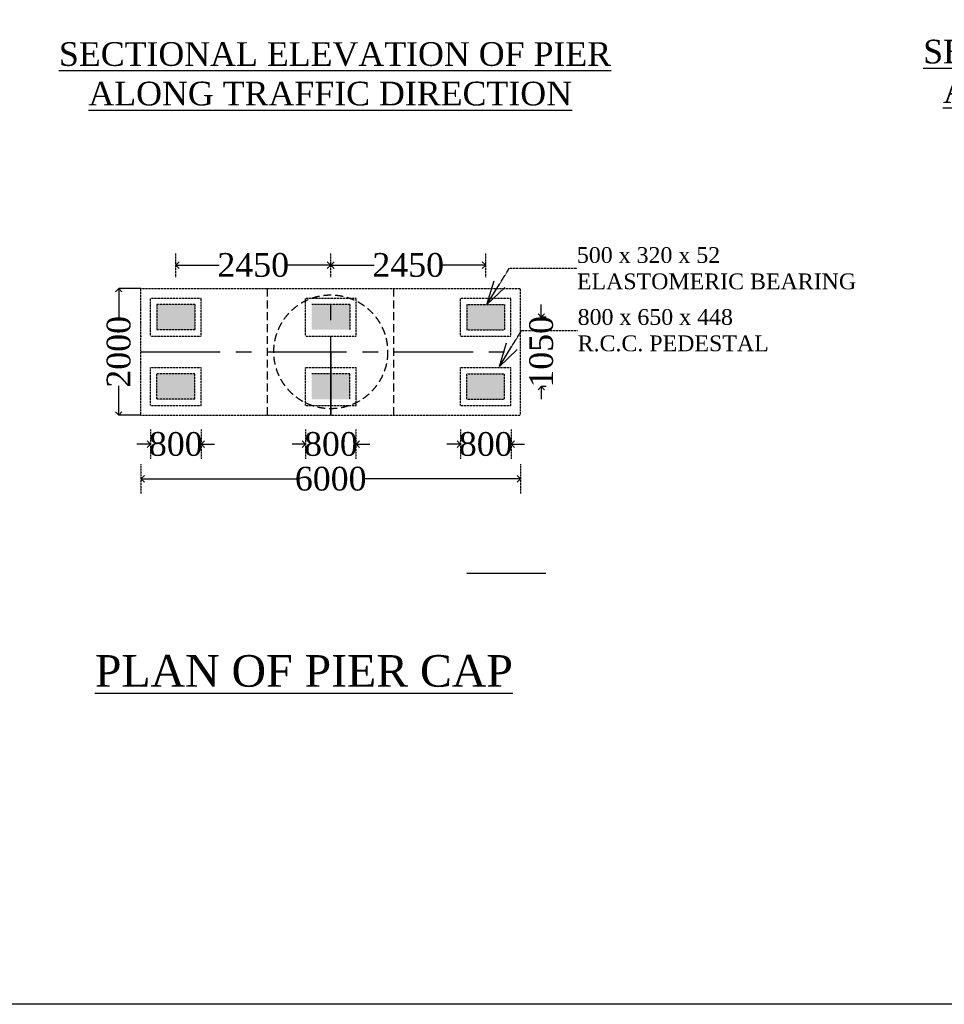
# Model space of a CAD drawing. Header units: millimetres. Extents: x -11064034 to 12176239, y -803770 to 320261.
# Tile 9 of 16: x 3161354 to 3190593, y -803770 to -772625. Entities that reach past the tile are written whole.
import ezdxf

# ---------------------------------------------------------------- set-up
doc = ezdxf.new("R2010")
doc.units = ezdxf.units.MM
doc.header["$MEASUREMENT"] = 0
doc.linetypes.add('CENTERX2', pattern=[4, 2.5, -0.5, 0.5, -0.5])
doc.linetypes.add('HIDDEN', pattern=[0.375, 0.25, -0.125])
doc.styles.get("Standard").update_dxf_attribs({"font": 'times.ttf'})
doc.styles.add('style1', font='txt.shx', dxfattribs={"height": 1})
doc.dimstyles.new('RH SCALL', dxfattribs={"dimtxt": 500, "dimasz": 200, "dimexe": 1, "dimexo": 1.5, "dimgap": 0.09, "dimtad": 0, "dimdec": 0, "dimzin": 4, "dimdsep": 46, "dimtxsty": 'Standard', "dimblk": 'OPEN90', "dimcen": 0, "dimadec": 0, "dimazin": 1, "dimtfac": 1, "dimtdec": 0, "dimtix": 1, "dimtofl": 0, "dimtmove": 0, "dimatfit": 3, "dimfxl": 0, "dimtolj": 1, "dimtzin": 0, "dimarcsym": 0})
doc.dimstyles.get("Standard").update_dxf_attribs({"dimtxt": 400, "dimasz": 215, "dimexe": 0.18, "dimexo": 0.0625, "dimgap": 0.09, "dimtad": 0, "dimtih": 1, "dimtoh": 1, "dimdec": 0, "dimzin": 4, "dimdsep": 46, "dimtxsty": 'Standard', "dimblk": 'OPEN90', "dimcen": 0, "dimadec": 0, "dimazin": 1, "dimtfac": 1, "dimtdec": 0, "dimtix": 1, "dimtofl": 0, "dimtmove": 0, "dimatfit": 3, "dimldrblk": 'OPEN30', "dimfxl": 0, "dimtolj": 1, "dimtzin": 0, "dimarcsym": 0})

# ---------------------------------------------------------------- blocks, each defined once
blk = doc.blocks.new('_Open90')
at = {"color": 0, "linetype": 'ByBlock', "lineweight": -2}
for p, q in [((0, 0), (-1, 0)), ((-0.5, 0.5), (0, 0)), ((0, 0), (-0.5, -0.5))]:
    blk.add_line(p, q, dxfattribs=at)
blk = doc.blocks.new('*D369')
at = {"color": 0, "linetype": 'Continuous', "lineweight": -2, "ltscale": 10000, "transparency": 16777216}
for p, q in [((3165189.280747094, -787148.42450244), (3165189.280747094, -787148.30700244)), ((3165404.280747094, -787148.48700244), (3170125.29384731, -787148.48700244)), ((3176974.280747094, -787148.48700244), (3172253.267646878, -787148.48700244)), ((3177189.280747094, -787148.42450244), (3177189.280747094, -787148.30700244))]:
    blk.add_line(p, q, dxfattribs=at)
at = {"layer": 'Defpoints', "color": 0, "linetype": 'Continuous', "lineweight": 30, "ltscale": 10000, "transparency": 16777216}
for p in [(3165189.280747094, -787148.48700244), (3177189.280747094, -787148.48700244), (3177189.280747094, -787148.48700244)]:
    blk.add_point(p, dxfattribs=at)
at = {"color": 0, "linetype": 'Continuous', "lineweight": -2, "ltscale": 10000, "transparency": 16777216, "xscale": 215, "yscale": 215, "zscale": 215, "rotation": 180}
blk.add_blockref('_Open90', (3165189.280747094, -787148.48700244), dxfattribs=at)
at = {"color": 0, "linetype": 'Continuous', "lineweight": -2, "ltscale": 10000, "transparency": 16777216, "xscale": 215, "yscale": 215, "zscale": 215}
blk.add_blockref('_Open90', (3177189.280747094, -787148.48700244), dxfattribs=at)
at = {"color": 0, "linetype": 'Continuous', "ltscale": 10000, "transparency": 16777216, "insert": (3171189.280747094, -787148.48700244), "char_height": 400, "attachment_point": 5}
blk.add_mtext('\\A1;{\\H1.875x;6000}', dxfattribs=at)
blk = doc.blocks.new('_Open30')
at = {"color": 0, "linetype": 'ByBlock', "lineweight": -2}
for p, q in [((-1, 0.26794919), (0, 0)), ((0, 0), (-1, -0.26794919)), ((0, 0), (-1, 0))]:
    blk.add_line(p, q, dxfattribs=at)
blk = doc.blocks.new('*D370')
at = {"color": 0, "linetype": 'Continuous', "lineweight": -2, "ltscale": 10000, "transparency": 16777216}
for p, q in [((3166289.280747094, -780387.2949267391), (3166289.280747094, -780387.177426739)), ((3166504.280747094, -780387.3574267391), (3167663.397668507, -780387.3574267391)), ((3170974.280747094, -780387.3574267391), (3169815.163825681, -780387.3574267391)), ((3171189.280747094, -780387.2949267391), (3171189.280747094, -780387.177426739))]:
    blk.add_line(p, q, dxfattribs=at)
at = {"layer": 'Defpoints', "color": 0, "linetype": 'Continuous', "lineweight": 30, "ltscale": 10000, "transparency": 16777216}
for p in [(3166289.280747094, -780387.3574267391), (3171189.280747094, -780387.3574267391), (3171189.280747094, -780387.3574267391)]:
    blk.add_point(p, dxfattribs=at)
at = {"color": 0, "linetype": 'Continuous', "lineweight": -2, "ltscale": 10000, "transparency": 16777216, "xscale": 215, "yscale": 215, "zscale": 215, "rotation": 180}
blk.add_blockref('_Open90', (3166289.280747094, -780387.3574267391), dxfattribs=at)
at = {"color": 0, "linetype": 'Continuous', "lineweight": -2, "ltscale": 10000, "transparency": 16777216, "xscale": 215, "yscale": 215, "zscale": 215}
blk.add_blockref('_Open90', (3171189.280747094, -780387.3574267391), dxfattribs=at)
at = {"color": 0, "linetype": 'Continuous', "ltscale": 10000, "transparency": 16777216, "insert": (3168739.280747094, -780387.3574267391), "char_height": 400, "attachment_point": 5}
blk.add_mtext('\\A1;{\\H1.875x;2450}', dxfattribs=at)
blk = doc.blocks.new('*D330')
at = {"color": 0, "linetype": 'Continuous', "lineweight": -2, "ltscale": 10000, "transparency": 16777216}
for p, q in [((3171189.280747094, -780386.9349267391), (3171189.280747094, -780386.8174267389)), ((3171404.280747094, -780386.997426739), (3172563.397668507, -780386.997426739)), ((3175874.280747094, -780386.997426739), (3174715.163825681, -780386.997426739)), ((3176089.280747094, -780386.934926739), (3176089.280747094, -780386.8174267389))]:
    blk.add_line(p, q, dxfattribs=at)
at = {"layer": 'Defpoints', "color": 0, "linetype": 'Continuous', "lineweight": 30, "ltscale": 10000, "transparency": 16777216}
for p in [(3171189.280747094, -780386.9974267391), (3176089.280747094, -780386.997426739), (3176089.280747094, -780386.997426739)]:
    blk.add_point(p, dxfattribs=at)
at = {"color": 0, "linetype": 'Continuous', "lineweight": -2, "ltscale": 10000, "transparency": 16777216, "xscale": 215, "yscale": 215, "zscale": 215, "rotation": 180}
blk.add_blockref('_Open90', (3171189.280747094, -780386.997426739), dxfattribs=at)
at = {"color": 0, "linetype": 'Continuous', "lineweight": -2, "ltscale": 10000, "transparency": 16777216, "xscale": 215, "yscale": 215, "zscale": 215}
blk.add_blockref('_Open90', (3176089.280747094, -780386.997426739), dxfattribs=at)
at = {"color": 0, "linetype": 'Continuous', "ltscale": 10000, "transparency": 16777216, "insert": (3173639.280747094, -780386.997426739), "char_height": 400, "attachment_point": 5}
blk.add_mtext('\\A1;{\\H1.875x;2450}', dxfattribs=at)
blk = doc.blocks.new('*D371')
at = {"color": 0, "linetype": 'Continuous', "lineweight": -2, "ltscale": 10000, "transparency": 16777216}
for p, q in [((3165274.280747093, -786051.2748362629), (3165059.280747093, -786051.2748362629)), ((3165489.280747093, -786051.2123362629), (3165489.280747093, -786051.0948362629)), ((3167089.280747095, -786051.2123362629), (3167089.280747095, -786051.0948362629)), ((3167304.280747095, -786051.2748362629), (3167519.280747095, -786051.2748362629))]:
    blk.add_line(p, q, dxfattribs=at)
at = {"layer": 'Defpoints', "color": 0, "linetype": 'Continuous', "lineweight": 30, "ltscale": 10000, "transparency": 16777216}
for p in [(3165489.280747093, -786051.2748362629), (3167089.280747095, -786051.2748362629), (3167089.280747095, -786051.2748362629)]:
    blk.add_point(p, dxfattribs=at)
at = {"color": 0, "linetype": 'Continuous', "lineweight": -2, "ltscale": 10000, "transparency": 16777216, "xscale": 215, "yscale": 215, "zscale": 215}
blk.add_blockref('_Open90', (3165489.280747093, -786051.2748362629), dxfattribs=at)
at = {"color": 0, "linetype": 'Continuous', "lineweight": -2, "ltscale": 10000, "transparency": 16777216, "xscale": 215, "yscale": 215, "zscale": 215, "rotation": 180}
blk.add_blockref('_Open90', (3167089.280747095, -786051.2748362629), dxfattribs=at)
at = {"color": 0, "linetype": 'Continuous', "ltscale": 10000, "transparency": 16777216, "insert": (3166289.280747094, -786051.2748362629), "char_height": 400, "attachment_point": 5}
blk.add_mtext('\\A1;{\\H1.875x;800}', dxfattribs=at)
blk = doc.blocks.new('*D331')
at = {"color": 0, "linetype": 'Continuous', "lineweight": -2, "ltscale": 10000, "transparency": 16777216}
for p, q in [((3170180.655016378, -786051.2748362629), (3169965.655016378, -786051.2748362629)), ((3170395.655016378, -786051.2123362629), (3170395.655016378, -786051.0948362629)), ((3171995.65501638, -786051.2123362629), (3171995.65501638, -786051.0948362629)), ((3172210.65501638, -786051.2748362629), (3172425.65501638, -786051.2748362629))]:
    blk.add_line(p, q, dxfattribs=at)
at = {"layer": 'Defpoints', "color": 0, "linetype": 'Continuous', "lineweight": 30, "ltscale": 10000, "transparency": 16777216}
for p in [(3170395.655016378, -786051.2748362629), (3171995.65501638, -786051.2748362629), (3171995.65501638, -786051.2748362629)]:
    blk.add_point(p, dxfattribs=at)
at = {"color": 0, "linetype": 'Continuous', "lineweight": -2, "ltscale": 10000, "transparency": 16777216, "xscale": 215, "yscale": 215, "zscale": 215}
blk.add_blockref('_Open90', (3170395.655016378, -786051.2748362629), dxfattribs=at)
at = {"color": 0, "linetype": 'Continuous', "lineweight": -2, "ltscale": 10000, "transparency": 16777216, "xscale": 215, "yscale": 215, "zscale": 215, "rotation": 180}
blk.add_blockref('_Open90', (3171995.65501638, -786051.2748362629), dxfattribs=at)
at = {"color": 0, "linetype": 'Continuous', "ltscale": 10000, "transparency": 16777216, "insert": (3171195.655016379, -786051.2748362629), "char_height": 400, "attachment_point": 5}
blk.add_mtext('\\A1;{\\H1.875x;800}', dxfattribs=at)
blk = doc.blocks.new('*D332')
at = {"color": 0, "linetype": 'Continuous', "lineweight": -2, "ltscale": 10000, "transparency": 16777216}
for p, q in [((3175076.078826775, -786051.2748362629), (3174861.078826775, -786051.2748362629)), ((3175291.078826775, -786051.2123362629), (3175291.078826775, -786051.0948362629)), ((3176891.078826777, -786051.2123362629), (3176891.078826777, -786051.0948362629)), ((3177106.078826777, -786051.2748362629), (3177321.078826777, -786051.2748362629))]:
    blk.add_line(p, q, dxfattribs=at)
at = {"layer": 'Defpoints', "color": 0, "linetype": 'Continuous', "lineweight": 30, "ltscale": 10000, "transparency": 16777216}
for p in [(3175291.078826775, -786051.2748362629), (3176891.078826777, -786051.2748362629), (3176891.078826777, -786051.2748362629)]:
    blk.add_point(p, dxfattribs=at)
at = {"color": 0, "linetype": 'Continuous', "lineweight": -2, "ltscale": 10000, "transparency": 16777216, "xscale": 215, "yscale": 215, "zscale": 215}
blk.add_blockref('_Open90', (3175291.078826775, -786051.2748362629), dxfattribs=at)
at = {"color": 0, "linetype": 'Continuous', "lineweight": -2, "ltscale": 10000, "transparency": 16777216, "xscale": 215, "yscale": 215, "zscale": 215, "rotation": 180}
blk.add_blockref('_Open90', (3176891.078826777, -786051.2748362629), dxfattribs=at)
at = {"color": 0, "linetype": 'Continuous', "ltscale": 10000, "transparency": 16777216, "insert": (3176091.078826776, -786051.2748362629), "char_height": 400, "attachment_point": 5}
blk.add_mtext('\\A1;{\\H1.875x;800}', dxfattribs=at)
blk = doc.blocks.new('*D341')
at = {"color": 0, "linetype": 'Continuous', "lineweight": -2, "ltscale": 10000, "transparency": 16777216}
for p, q in [((3177848.242440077, -781830.9526365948), (3177848.242440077, -781630.9526365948)), ((3178006.461898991, -782030.9526365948), (3177847.242440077, -782030.9526365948)), ((3178006.281898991, -784230.9526365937), (3177847.242440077, -784230.9526365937)), ((3177848.242440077, -784430.9526365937), (3177848.242440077, -784630.9526365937))]:
    blk.add_line(p, q, dxfattribs=at)
at = {"layer": 'Defpoints', "color": 0, "linetype": 'Continuous', "lineweight": 30, "ltscale": 10000, "transparency": 16777216}
for p in [(3178007.961898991, -782030.9526365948), (3177848.242440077, -784230.9526365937), (3178007.781898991, -784230.9526365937)]:
    blk.add_point(p, dxfattribs=at)
at = {"color": 0, "linetype": 'Continuous', "lineweight": -2, "ltscale": 10000, "transparency": 16777216, "xscale": 200, "yscale": 200, "zscale": 200}
for p, rotation in [((3177848.242440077, -782030.9526365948), 270), ((3177848.242440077, -784230.9526365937), 90)]:
    blk.add_blockref('_Open90', p, dxfattribs=dict(at, rotation=rotation))
at = {"color": 0, "linetype": 'Continuous', "ltscale": 10000, "transparency": 16777216, "insert": (3177848.242440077, -783130.9526365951), "char_height": 500, "attachment_point": 5, "rotation": 90}
blk.add_mtext('\\A1;{\\H1.5x;1050}', dxfattribs=at)
blk = doc.blocks.new('*D410')
at = {"color": 0, "linetype": 'Continuous', "lineweight": -2, "ltscale": 10000, "transparency": 16777216}
for p, q in [((3165187.780747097, -781130.9526365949), (3164484.67108748, -781130.9526365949)), ((3164485.67108748, -781330.9526365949), (3164485.67108748, -782055.069558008)), ((3164485.67108748, -784930.9526365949), (3164485.67108748, -784206.8357151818)), ((3165187.780747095, -785130.9526365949), (3164484.67108748, -785130.9526365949))]:
    blk.add_line(p, q, dxfattribs=at)
at = {"layer": 'Defpoints', "color": 0, "linetype": 'Continuous', "lineweight": 30, "ltscale": 10000, "transparency": 16777216}
for p in [(3165189.280747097, -781130.9526365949, -872.242292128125), (3164485.67108748, -785130.9526365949), (3165189.280747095, -785130.9526365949, -872.242292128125)]:
    blk.add_point(p, dxfattribs=at)
at = {"color": 0, "linetype": 'Continuous', "lineweight": -2, "ltscale": 10000, "transparency": 16777216, "xscale": 200, "yscale": 200, "zscale": 200}
for p, rotation in [((3164485.67108748, -781130.9526365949), 90), ((3164485.67108748, -785130.9526365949), 270)]:
    blk.add_blockref('_Open90', p, dxfattribs=dict(at, rotation=rotation))
at = {"color": 0, "linetype": 'Continuous', "ltscale": 10000, "transparency": 16777216, "insert": (3164485.671087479, -783130.9526365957), "char_height": 500, "attachment_point": 5, "rotation": 90}
blk.add_mtext('\\A1;{\\H1.5x;2000}', dxfattribs=at)

msp = doc.modelspace()

# ---------------------------------------------------------------- hatches: boundary and pattern name
at = {"linetype": 'HIDDEN'}
for points in [[(3165689.280747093, -782430.9526365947), (3166889.280747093, -782430.9526365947), (3166889.280747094, -781630.9526365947), (3165689.280747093, -781630.9526365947)], [(3171789.280747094, -781630.9526365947), (3170589.280747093, -781630.9526365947), (3170589.280747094, -782430.9526365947), (3171789.280747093, -782430.9526365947)], [(3176689.280747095, -781630.9526365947), (3175489.280747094, -781630.9526365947), (3175489.280747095, -782430.9526365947), (3176689.280747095, -782430.9526365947)], [(3165689.280747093, -784630.9526365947), (3166889.280747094, -784630.9526365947), (3166889.280747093, -783830.9526365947), (3165689.280747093, -783830.9526365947)], [(3170589.280747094, -784630.9526365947), (3171789.280747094, -784630.9526365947), (3171789.280747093, -783830.9526365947), (3170589.280747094, -783830.9526365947)], [(3176689.280747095, -783830.9526365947), (3175489.280747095, -783830.9526365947), (3175489.280747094, -784630.9526365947), (3176689.280747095, -784630.9526365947)]]:
    msp.add_hatch(color=0, dxfattribs=at).paths.add_polyline_path(points)

# ---------------------------------------------------------------- linework, layer by layer
at = {"color": 0, "linetype": 'HIDDEN'}
for p, q in [((3166289.280747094, -780772.165795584, -872.242292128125), (3166289.280747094, -780002.5490578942, -872.242292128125)), ((3171189.280747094, -780772.165795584, -872.242292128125), (3171189.280747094, -780002.5490578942, -872.242292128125)), ((3176089.280747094, -780772.165795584, -872.242292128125), (3176089.280747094, -780002.5490578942, -872.242292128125)), ((3165189.280747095, -781130.9526365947, -872.242292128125), (3177189.280747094, -781130.9526365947, -872.242292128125)), ((3165189.280747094, -785130.9526365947, -872.242292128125), (3165189.280747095, -781130.9526365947, -872.242292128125)), ((3177189.280747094, -785130.9526365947, -872.242292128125), (3177189.280747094, -781130.9526365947, -872.242292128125)), ((3165489.280747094, -781430.9526365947, -872.242292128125), (3167089.280747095, -781430.9526365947, -872.242292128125)), ((3165489.280747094, -782630.9526365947, -872.242292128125), (3165489.280747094, -781430.9526365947, -872.242292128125)), ((3165689.280747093, -781630.9526365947, -872.242292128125), (3165689.280747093, -782430.9526365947, -872.242292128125)), ((3166889.280747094, -781630.9526365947, -872.242292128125), (3165689.280747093, -781630.9526365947, -872.242292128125)), ((3166889.280747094, -781630.9526365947, -872.242292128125), (3166889.280747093, -782430.9526365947, -872.242292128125)), ((3167089.280747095, -782630.9526365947, -872.242292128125), (3167089.280747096, -781430.9526365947, -872.242292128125)), ((3170389.280747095, -781430.9526365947, -872.242292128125), (3171989.280747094, -781430.9526365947, -872.242292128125)), ((3170389.280747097, -782630.9526365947, -872.242292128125), (3170389.280747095, -781430.9526365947, -872.242292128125)), ((3170389.280747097, -782630.9526365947, -872.242292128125), (3170389.280747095, -781430.9526365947, -872.242292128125)), ((3171789.280747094, -781630.9526365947, -872.242292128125), (3170589.280747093, -781630.9526365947, -872.242292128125)), ((3171789.280747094, -781630.9526365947, -872.242292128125), (3171789.280747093, -782430.9526365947, -872.242292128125)), ((3171989.280747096, -782630.9526365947, -872.242292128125), (3171989.280747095, -781430.9526365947, -872.242292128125)), ((3175289.280747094, -781430.9526365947, -872.242292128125), (3176889.280747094, -781430.9526365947, -872.242292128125)), ((3175289.280747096, -782630.9526365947, -872.242292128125), (3175289.280747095, -781430.9526365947, -872.242292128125)), ((3175489.280747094, -781630.9526365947, -872.242292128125), (3175489.280747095, -782430.9526365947, -872.242292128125)), ((3175489.280747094, -781630.9526365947, -872.242292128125), (3176689.280747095, -781630.9526365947, -872.242292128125)), ((3176689.280747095, -781630.9526365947, -872.242292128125), (3176689.280747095, -782430.9526365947, -872.242292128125)), ((3176889.280747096, -782630.9526365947, -872.242292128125), (3176889.280747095, -781430.9526365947, -872.242292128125)), ((3165189.280747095, -782630.9526365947, -872.242292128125), (3165210.150375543, -782630.9526365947, -872.242292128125)), ((3165489.280747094, -782630.9526365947, -872.242292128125), (3167089.280747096, -782630.9526365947, -872.242292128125)), ((3166889.280747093, -782430.9526365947, -872.242292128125), (3165689.280747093, -782430.9526365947, -872.242292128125)), ((3170389.280747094, -782630.9526365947, -872.242292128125), (3171989.280747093, -782630.9526365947, -872.242292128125)), ((3175289.280747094, -782630.9526365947, -872.242292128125), (3176889.280747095, -782630.9526365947, -872.242292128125)), ((3175489.280747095, -782430.9526365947, -872.242292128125), (3176689.280747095, -782430.9526365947, -872.242292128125)), ((3177168.411118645, -782630.9526365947, -872.242292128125), (3177189.280747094, -782630.9526365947, -872.242292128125)), ((3165489.280747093, -783630.9526365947, -872.242292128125), (3167089.280747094, -783630.9526365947, -872.242292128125)), ((3165489.280747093, -784830.9526365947, -872.242292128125), (3165489.280747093, -783630.9526365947, -872.242292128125)), ((3165689.280747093, -784630.9526365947, -872.242292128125), (3165689.280747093, -783830.9526365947, -872.242292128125)), ((3166889.280747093, -783830.9526365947, -872.242292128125), (3165689.280747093, -783830.9526365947, -872.242292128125)), ((3166889.280747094, -784630.9526365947, -872.242292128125), (3166889.280747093, -783830.9526365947, -872.242292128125)), ((3167089.280747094, -784830.9526365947, -872.242292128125), (3167089.280747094, -783630.9526365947, -872.242292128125)), ((3170389.280747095, -783630.9526365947, -872.242292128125), (3171989.280747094, -783630.9526365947, -872.242292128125)), ((3170389.280747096, -784830.9526365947, -872.242292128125), (3170389.280747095, -783630.9526365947, -872.242292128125)), ((3170389.280747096, -784830.9526365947, -872.242292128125), (3170389.280747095, -783630.9526365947, -872.242292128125)), ((3171789.280747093, -783830.9526365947, -872.242292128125), (3170589.280747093, -783830.9526365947, -872.242292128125)), ((3171789.280747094, -784630.9526365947, -872.242292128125), (3171789.280747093, -783830.9526365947, -872.242292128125)), ((3171989.280747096, -784830.9526365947, -872.242292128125), (3171989.280747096, -783630.9526365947, -872.242292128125)), ((3175289.280747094, -783630.9526365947, -872.242292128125), (3176889.280747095, -783630.9526365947, -872.242292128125)), ((3175289.280747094, -784830.9526365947, -872.242292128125), (3175289.280747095, -783630.9526365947, -872.242292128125)), ((3175489.280747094, -784630.9526365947, -872.242292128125), (3175489.280747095, -783830.9526365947, -872.242292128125)), ((3175489.280747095, -783830.9526365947, -872.242292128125), (3176689.280747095, -783830.9526365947, -872.242292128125)), ((3176689.280747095, -784630.9526365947, -872.242292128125), (3176689.280747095, -783830.9526365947, -872.242292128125)), ((3176889.280747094, -784830.9526365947, -872.242292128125), (3176889.280747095, -783630.9526365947, -872.242292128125)), ((3177168.411118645, -783630.9526365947, -872.242292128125), (3177189.280747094, -783630.9526365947, -872.242292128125)), ((3165489.280747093, -784830.9526365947, -872.242292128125), (3167089.280747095, -784830.9526365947, -872.242292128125)), ((3166889.280747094, -784630.9526365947, -872.242292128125), (3165689.280747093, -784630.9526365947, -872.242292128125)), ((3170389.280747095, -784830.9526365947, -872.242292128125), (3171989.280747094, -784830.9526365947, -872.242292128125)), ((3175289.280747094, -784830.9526365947, -872.242292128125), (3176889.280747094, -784830.9526365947, -872.242292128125)), ((3175489.280747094, -784630.9526365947, -872.242292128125), (3176689.280747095, -784630.9526365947, -872.242292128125)), ((3165189.280747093, -785130.9526365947, -872.242292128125), (3177189.280747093, -785130.9526365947, -872.242292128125)), ((3165489.280747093, -785584.3767215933, -872.242292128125), (3165489.280747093, -786518.1729509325, -872.242292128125)), ((3167089.280747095, -785584.3767215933, -872.242292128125), (3167089.280747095, -786518.1729509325, -872.242292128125)), ((3170395.655016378, -785584.3767215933, -872.242292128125), (3170395.655016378, -786518.1729509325, -872.242292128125)), ((3171987.045117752, -785584.3767215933, -872.242292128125), (3171987.045117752, -786518.1729509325, -872.242292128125)), ((3175291.078826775, -785584.3767215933, -872.242292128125), (3175291.078826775, -786518.1729509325, -872.242292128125)), ((3176898.35920512, -785584.3767215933, -872.242292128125), (3176898.35920512, -786518.1729509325, -872.242292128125)), ((3165189.280747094, -786681.5888877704, -872.242292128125), (3165189.280747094, -787615.3851171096, -872.242292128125)), ((3177189.280747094, -786681.5888877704, -872.242292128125), (3177189.280747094, -787615.3851171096, -872.242292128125))]:
    msp.add_line(p, q, dxfattribs=at)
at = {"color": 0, "linetype": 'HIDDEN', "ltscale": 1000}
for p, q in [((3169189.280747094, -785130.9526365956, -872.242292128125), (3169189.280747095, -781130.9526365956, -872.242292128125)), ((3173189.280747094, -785130.9526365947, -872.242292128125), (3173189.280747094, -781130.9526365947, -872.242292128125))]:
    msp.add_line(p, q, dxfattribs=at)
at = {"color": 0, "linetype": 'CENTERX2', "ltscale": 1000}
for p, q in [((3171189.280747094, -785130.9526365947, -872.242292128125), (3171189.280747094, -781130.9526365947, -872.242292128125)), ((3165189.280747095, -783130.9526365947, -872.242292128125), (3177189.280747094, -783130.9526365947, -872.242292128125)), ((3171189.280747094, -783130.9526365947, -872.242292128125), (3171189.280747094, -785130.9526365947, -872.242292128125)), ((3175489.280747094, -790130.9526365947, -872.242292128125), (3178189.280747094, -790130.9526365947, -872.242292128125))]:
    msp.add_line(p, q, dxfattribs=at)
at = {"linetype": 'Continuous', "ltscale": 10000}
msp.add_line((3242836.523224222, -803769.6425256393, -872.242292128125), (3088982.569909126, -803769.6425256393, -872.242292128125), dxfattribs=at)
at = {"color": 0, "linetype": 'HIDDEN', "ltscale": 1000}
msp.add_circle((3171189.280747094, -783130.9526365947, -872.242292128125), 1800, dxfattribs=at)

# ---------------------------------------------------------------- texts
at = {"color": 0, "linetype": 'HIDDEN', "attachment_point": 4}
for s, insert, char_height, width in [('\\pi370.87959;{\\L SECTIONAL ELEVATION OF PIER \\P\\pi1279.8558;ALONG CURRENT DIRECTION}', (3189270.163699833, -774263.7122806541, -872.242292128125), 750, 18099.90625832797), ('\\pi879.46162;{\\L SECTIONAL ELEVATION OF PIER \\P\\pi2095.57553;ALONG TRAFFIC DIRECTION}', (3161430.916421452, -774341.8918863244, -872.242292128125), 750, 19117.07031772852), ('800 x 650 x 448 R.C.C. PEDESTAL', (3178998.57926078, -782451.1237305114, -872.242292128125), 500, 6400.166452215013)]:
    msp.add_mtext(s, dxfattribs=dict(at, insert=insert, char_height=char_height, width=width))
at = {"color": 0, "linetype": 'HIDDEN', "insert": (3178974.044702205, -780489.585616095, -872.242292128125), "char_height": 500, "attachment_point": 4}
msp.add_mtext('500 x 320 x 52  \\PELASTOMERIC BEARING', dxfattribs=at)
at = {"color": 0, "insert": (3163731.657471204, -792723.5124018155, -872.242292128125), "char_height": 1000, "attachment_point": 1, "style": 'style1'}
msp.add_mtext('{\\fTimes New Roman|b0|i0|c0|p18;\\LPLAN OF PIER CAP\\fViner Hand ITC|b0|i0|c0|p66; \\l                       }', dxfattribs=at)

# ---------------------------------------------------------------- dimensions: what is measured, and where the dimension line sits
at = {"linetype": 'Continuous', "ltscale": 10000}
for base, p1, p2, text, picture, middle in [((3171189.280747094, -780387.3574267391, -872.242292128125), (3166289.280747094, -780387.3574267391, -872.242292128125), (3171189.280747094, -780387.3574267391, -872.242292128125), '{\\H1.875x;2450}', '*D370', (3168739.280747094, -780387.3574267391, -872.242292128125)), ((3176089.280747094, -780386.997426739, -872.242292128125), (3171189.280747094, -780386.9974267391, -872.242292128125), (3176089.280747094, -780386.997426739, -872.242292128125), '{\\H1.875x;2450}', '*D330', (3173639.280747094, -780386.997426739, -872.242292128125)), ((3167089.280747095, -786051.2748362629, -872.242292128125), (3165489.280747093, -786051.2748362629, -872.242292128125), (3167089.280747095, -786051.2748362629, -872.242292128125), '{\\H1.875x;800}', '*D371', (3166289.280747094, -786051.2748362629, -872.242292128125)), ((3171995.65501638, -786051.2748362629, -872.242292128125), (3170395.655016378, -786051.2748362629, -872.242292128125), (3171995.65501638, -786051.2748362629, -872.242292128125), '{\\H1.875x;800}', '*D331', (3171195.655016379, -786051.2748362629, -872.242292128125)), ((3176891.078826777, -786051.2748362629, -872.242292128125), (3175291.078826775, -786051.2748362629, -872.242292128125), (3176891.078826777, -786051.2748362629, -872.242292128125), '{\\H1.875x;800}', '*D332', (3176091.078826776, -786051.2748362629, -872.242292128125)), ((3177189.280747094, -787148.48700244, -872.242292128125), (3165189.280747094, -787148.48700244, -872.242292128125), (3177189.280747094, -787148.48700244, -872.242292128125), '{\\H1.875x;6000}', '*D369', (3171189.280747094, -787148.48700244, -872.242292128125))]:
    dim = msp.add_linear_dim(base=base, p1=p1, p2=p2, text=text, dimstyle='Standard', dxfattribs=at)
    dim.commit()
    dim.dimension.update_dxf_attribs({"geometry": picture, "text_midpoint": middle})
for base, p1, p2, text, picture, middle in [((3164485.67108748, -785130.9526365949), (3165189.280747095, -781130.9526365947, -872.242292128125), (3165189.280747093, -785130.9526365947, -872.242292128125), '{\\H1.5x;2000}', '*D410', (3164485.671087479, -783130.9526365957)), ((3177848.242440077, -784230.9526365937, -872.242292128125), (3178007.961898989, -782030.9526365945, -872.242292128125), (3178007.781898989, -784230.9526365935, -872.242292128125), '{\\H1.5x;1050}', '*D341', (3177848.242440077, -783130.9526365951, -872.242292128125))]:
    dim = msp.add_linear_dim(base=base, p1=p1, p2=p2, angle=90, text=text, dimstyle='RH SCALL', dxfattribs=at)
    dim.commit()
    dim.dimension.update_dxf_attribs({"geometry": picture, "text_midpoint": middle})

# ---------------------------------------------------------------- leaders
at = {"color": 0, "linetype": 'HIDDEN', "annotation_type": 0, "has_hookline": 1, "hookline_direction": 0}
for points, text_width in [([(3176131.032407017, -781630.9526365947, -872.242292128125), (3176835.457834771, -780489.585616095, -872.242292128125), (3178973.954702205, -780489.585616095, -872.242292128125)], 8608.147080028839), ([(3176523.636351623, -783592.4907510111, -872.242292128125), (3177228.061779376, -782451.1237305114, -872.242292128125), (3178998.489260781, -782451.1237305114, -872.242292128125)], 5878.514780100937)]:
    msp.add_leader(points, dimstyle='Standard', override={"dimtxt": 500, "dimasz": 750, "dimfxl": 300}, dxfattribs=dict(at, text_width=text_width))

doc.saveas('drawing.dxf')
